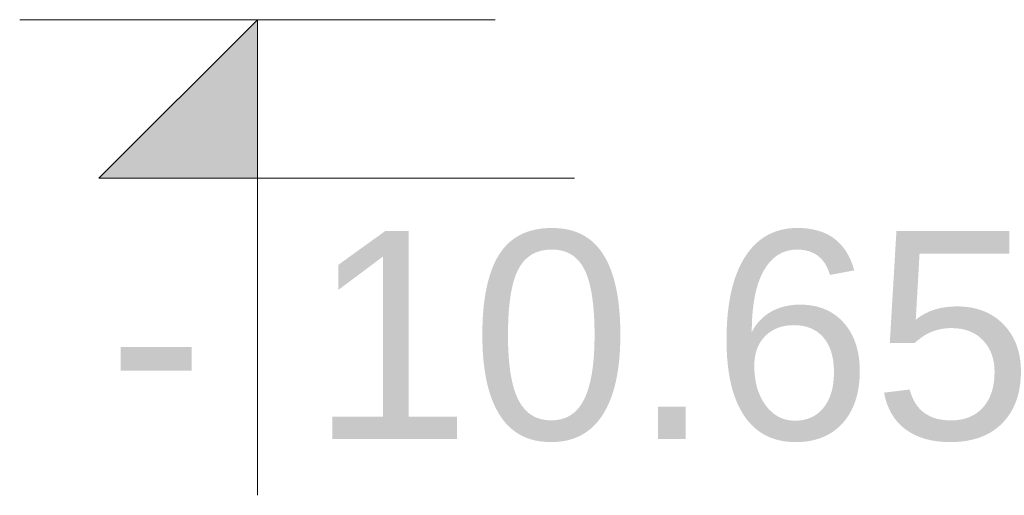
# Model space of a CAD drawing. Extents: x -1474 to 455485, y -101625 to 75879.
# Tile 5 of 31: x 310062 to 310394, y -101625 to -101465. Entities that reach past the tile are written whole.
import ezdxf
from ezdxf.enums import TextEntityAlignment as Align

# ---------------------------------------------------------------- set-up
doc = ezdxf.new("R2010")
doc.units = 0
doc.header["$LTSCALE"] = 10
doc.header["$MEASUREMENT"] = 0
doc.layers.add('RCAD_symbole graficzne', color=7, linetype='Continuous')
doc.styles.add('style1', font='arial.ttf')

msp = doc.modelspace()

# ---------------------------------------------------------------- hatches: boundary and pattern name
at = {"layer": 'RCAD_symbole graficzne'}
msp.add_hatch(color=1, dxfattribs=at).paths.add_polyline_path([(310089.08373, -101518.50963), (310142.41706, -101465.1763), (310142.41706, -101518.50963)], flags=0)

# ---------------------------------------------------------------- linework, layer by layer
at = {"layer": 'RCAD_symbole graficzne', "color": 1, "lineweight": 0}
for p, q in [((310222.41706, -101465.1763), (310062.41706, -101465.1763)), ((310089.08373, -101518.50963), (310142.41706, -101465.1763)), ((310142.41706, -101465.1763), (310142.41706, -101625.1763)), ((310249.08373, -101518.50963), (310089.08373, -101518.50963))]:
    msp.add_line(p, q, dxfattribs=at)

# ---------------------------------------------------------------- texts
at = {"layer": 'RCAD_symbole graficzne', "color": 2, "style": 'style1'}
msp.add_text('10.65 ', height=70, dxfattribs=at).set_placement((310160.19484, -101536.28741), align=Align.TOP_LEFT)
msp.add_text('-', height=70, dxfattribs=at).set_placement((310124.63929, -101536.28741), align=Align.TOP_RIGHT)

doc.saveas('drawing.dxf')
